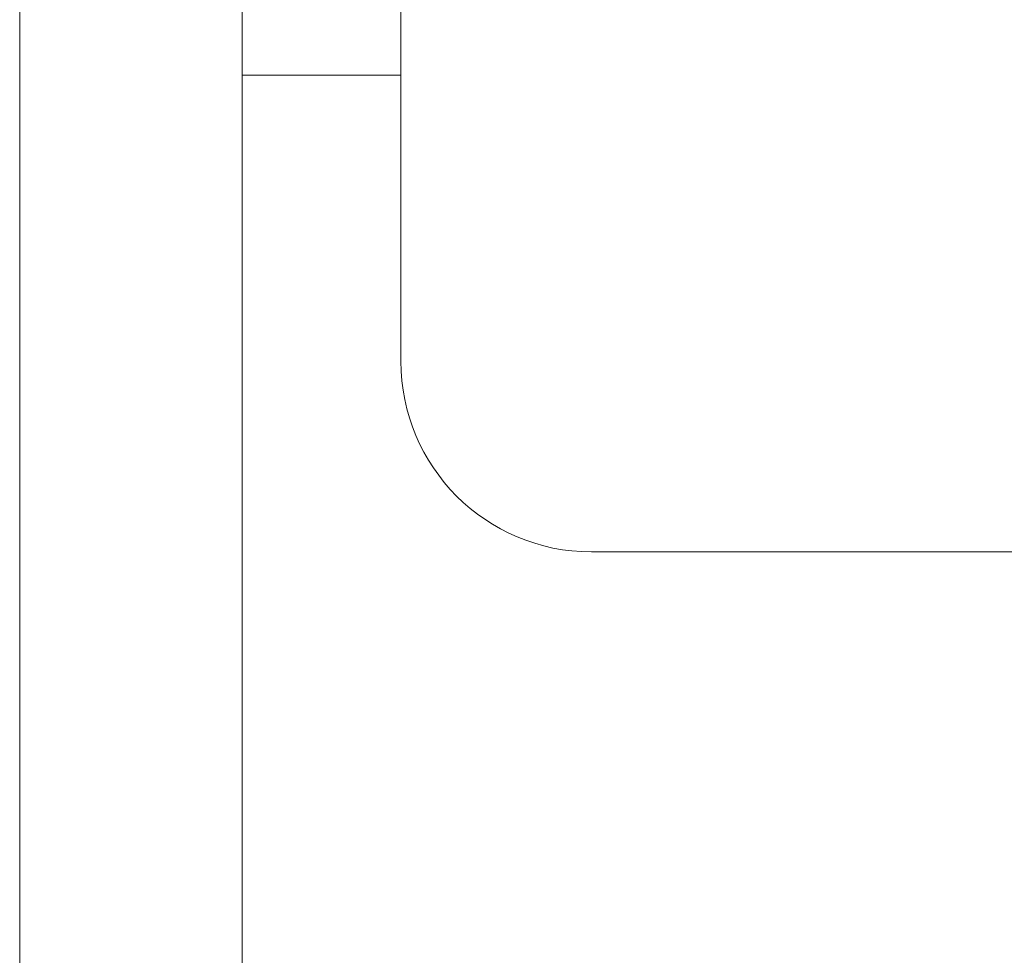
# Model space of a CAD drawing. Extents: x 4774 to 8448, y 27273 to 31291.
# Tile 95 of 101: x 5894 to 5910, y 31233 to 31247. Entities that reach past the tile are written whole.
import ezdxf

# ---------------------------------------------------------------- set-up
doc = ezdxf.new("R2010")
doc.units = 0
doc.header["$LTSCALE"] = 7.5
doc.header["$MEASUREMENT"] = 0
doc.layers.get('0').update_dxf_attribs({"linetype": 'CONTINUOUS', "lineweight": 18})

msp = doc.modelspace()

# ---------------------------------------------------------------- linework, layer by layer
at = {"linetype": 'Continuous'}
for p, q in [((5900.176, 31250.164), (5900.176, 31242.071)), ((5894.176, 31249.071), (5894.176, 30369.071)), ((5897.676, 31249.071), (5897.676, 30369.071)), ((5900.176, 31246.571), (5897.676, 31246.571)), ((5903.176, 31239.071), (6442.676, 31239.071))]:
    msp.add_line(p, q, dxfattribs=at)
msp.add_arc((5903.176, 31242.071), 3, 180, 270, dxfattribs=at)

doc.saveas('drawing.dxf')
